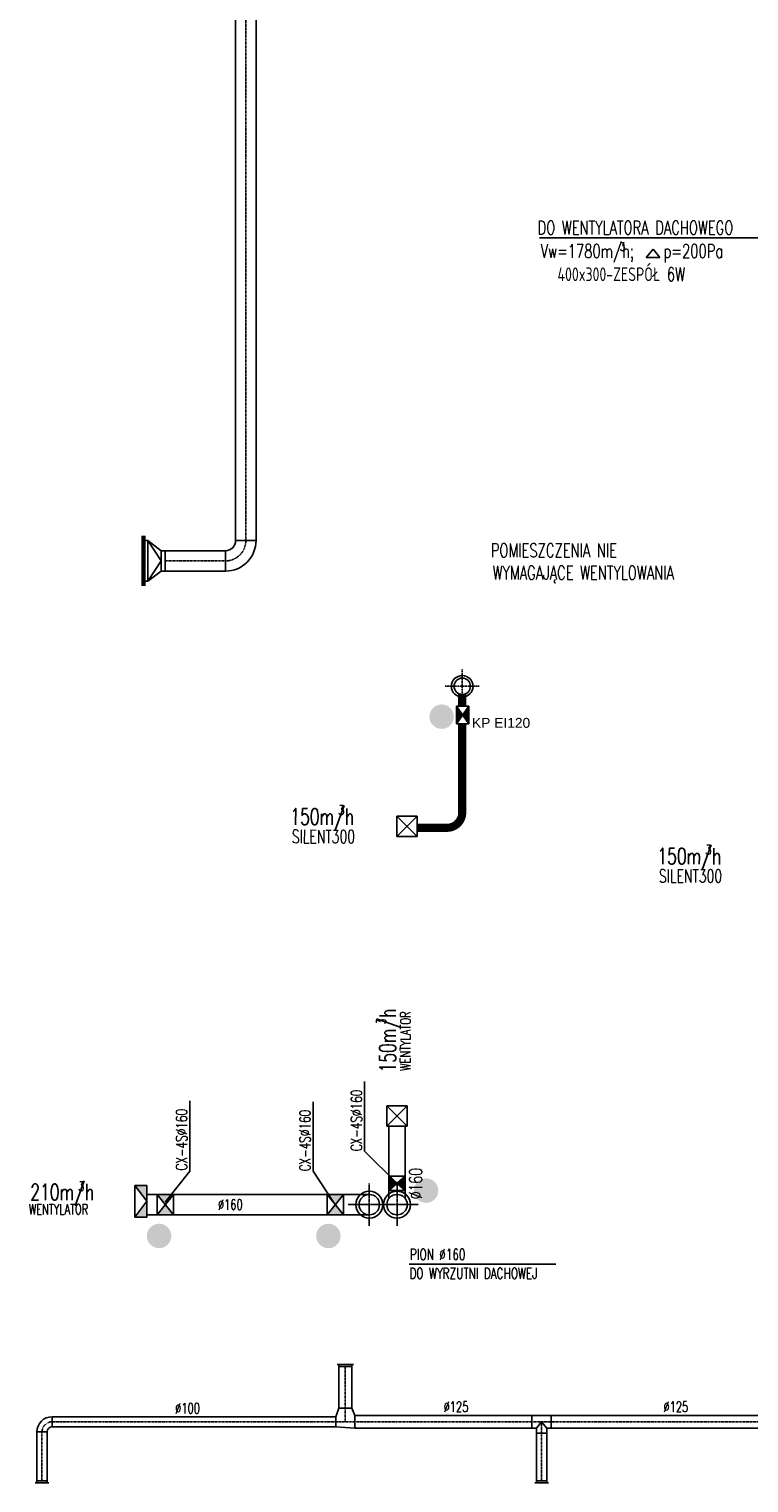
# Model space of a CAD drawing. Extents: x -7228 to 74941, y -112898 to 85621.
# Tile 174 of 256: x 19406 to 20112, y 34816 to 36243. Entities that reach past the tile are written whole.
import ezdxf

# ---------------------------------------------------------------- set-up
doc = ezdxf.new("R2010")
doc.units = 0
for name, pattern in [('DASHDOT', [1, 0.5, -0.25, 0, -0.25]), ('DASHED', [0.75, 0.5, -0.25]), ('DASHED2', [0.375, 0.25, -0.125])]:
    doc.linetypes.add(name, pattern=pattern)
doc.layers.get('0').update_dxf_attribs({"color": 101, "linetype": 'CONTINUOUS'})
for name, color, linetype in [('BB-went-opis', 8, 'CONTINUOUS'), ('E35', 6, 'CONTINUOUS'), ('FLUID-W5B', 7, 'CONTINUOUS'), ('FLUID-W5B-SYM', 7, 'CONTINUOUS'), ('FLUID-W6', 7, 'CONTINUOUS'), ('FLUID-W6-SYM', 7, 'CONTINUOUS'), ('m-went-klapy', 2, 'CONTINUOUS'), ('m-went-odnośniki', 255, 'CONTINUOUS'), ('m-went-opis', 86, 'CONTINUOUS'), ('m-went-ppoż', 232, 'CONTINUOUS'), ('m-went-urządzenia', 51, 'CONTINUOUS'), ('m-went-wywiew', 1, 'CONTINUOUS')]:
    doc.layers.add(name, color=color, linetype=linetype)
doc.styles.add('ARIAL_CE', font='ARIAL.TTF', dxfattribs={"width": 0.8})
doc.styles.add('tab-bud$0$ROMANS', font='romans', dxfattribs={"width": 0.7})

# ---------------------------------------------------------------- blocks, each defined once
blk = doc.blocks.new('*U6893')
at = {"color": 1, "linetype": 'Continuous', "lineweight": -2}
for p, q in [((-1667.5, -62.5), (-1667.5, 62.5)), ((1667.5, 62.5), (1667.5, -62.5))]:
    blk.add_line(p, q, dxfattribs=at)
at = {"color": 0, "linetype": 'ByBlock', "lineweight": -2}
for p, q in [((-1667.5, 62.5), (1667.5, 62.5)), ((-1667.5, -62.5), (1667.5, -62.5))]:
    blk.add_line(p, q, dxfattribs=at)
at = {"layer": 'FLUID-W6-SYM', "color": 2, "linetype": 'DASHDOT'}
blk.add_line((-1667.5, 0), (1667.5, 0), dxfattribs=at)
blk = doc.blocks.new('*U6894')
at = {"color": 1, "linetype": 'Continuous', "lineweight": -2}
for p, q in [((-95, -62.5), (-95, 62.5)), ((-50, 110), (50, 110)), ((95, 62.5), (95, -62.5))]:
    blk.add_line(p, q, dxfattribs=at)
at = {"color": 0, "linetype": 'ByBlock', "lineweight": -2}
for p, q in [((-95, 62.5), (-50, 62.5)), ((-50, 62.5), (-50, 110)), ((50, 62.5), (50, 110)), ((95, 62.5), (50, 62.5)), ((-95, -62.5), (95, -62.5))]:
    blk.add_line(p, q, dxfattribs=at)
at = {"color": 4, "linetype": 'Continuous'}
for p, q in [((0, 0), (-50, 62.5)), ((50, 62.5), (0, 0))]:
    blk.add_line(p, q, dxfattribs=at)
at = {"layer": 'FLUID-W6-SYM', "color": 2, "linetype": 'DASHDOT'}
for p, q in [((-95, 0), (95, 0)), ((0, 0), (0, 110))]:
    blk.add_line(p, q, dxfattribs=at)
blk = doc.blocks.new('*U6895')
at = {"color": 1, "linetype": 'Continuous', "lineweight": -2}
for p, q in [((-868.5, -62.5), (-868.5, 62.5)), ((868.5, 62.5), (868.5, -62.5))]:
    blk.add_line(p, q, dxfattribs=at)
at = {"color": 0, "linetype": 'ByBlock', "lineweight": -2}
for p, q in [((-868.5, 62.5), (868.5, 62.5)), ((-868.5, -62.5), (868.5, -62.5))]:
    blk.add_line(p, q, dxfattribs=at)
at = {"layer": 'FLUID-W6-SYM', "color": 2, "linetype": 'DASHDOT'}
blk.add_line((-868.5, 0), (868.5, 0), dxfattribs=at)
blk = doc.blocks.new('*U6896')
at = {"color": 1, "linetype": 'Continuous', "lineweight": -2}
for p, q in [((-235, -50), (-235, 50)), ((235, 50), (235, -50))]:
    blk.add_line(p, q, dxfattribs=at)
at = {"color": 0, "linetype": 'ByBlock', "lineweight": -2}
for p, q in [((-235, 50), (235, 50)), ((-235, -50), (235, -50))]:
    blk.add_line(p, q, dxfattribs=at)
at = {"layer": 'FLUID-W6-SYM', "color": 2, "linetype": 'DASHDOT'}
blk.add_line((-235, 0), (235, 0), dxfattribs=at)
blk = doc.blocks.new('*U6897')
at = {"color": 0, "linetype": 'ByBlock', "lineweight": -2}
blk.add_line((-67.5, 20), (67.5, 20), dxfattribs=at)
at = {"color": 4, "linetype": 'Continuous'}
for p, q in [((-50, 0), (-50, 20)), ((50, 0), (50, 20))]:
    blk.add_line(p, q, dxfattribs=at)
at = {"color": 1, "linetype": 'Continuous', "lineweight": -2}
blk.add_line((50, 0), (-50, 0), dxfattribs=at)
blk = doc.blocks.new('*U6898')
at = {"color": 0, "linetype": 'ByBlock', "lineweight": -2}
for p, q in [((-93.75, 50), (-62.5, 132.5)), ((93.75, 62.5), (62.5, 132.5)), ((93.75, -62.5), (-93.75, -50))]:
    blk.add_line(p, q, dxfattribs=at)
at = {"color": 1, "linetype": 'Continuous', "lineweight": -2}
for p, q in [((-93.75, -50), (-93.75, 50)), ((-62.5, 132.5), (62.5, 132.5)), ((93.75, 62.5), (93.75, -62.5))]:
    blk.add_line(p, q, dxfattribs=at)
at = {"layer": 'FLUID-W6-SYM', "color": 2, "linetype": 'DASHDOT'}
for p, q in [((-93.75, 0), (93.75, 0)), ((0, 0), (0, 132.5))]:
    blk.add_line(p, q, dxfattribs=at)
blk = doc.blocks.new('*U6899')
at = {"color": 1, "linetype": 'Continuous', "lineweight": -2}
for p, q in [((-1391, -50), (-1391, 50)), ((1391, 50), (1391, -50))]:
    blk.add_line(p, q, dxfattribs=at)
at = {"color": 0, "linetype": 'ByBlock', "lineweight": -2}
for p, q in [((-1391, 50), (1391, 50)), ((-1391, -50), (1391, -50))]:
    blk.add_line(p, q, dxfattribs=at)
at = {"layer": 'FLUID-W6-SYM', "color": 2, "linetype": 'DASHDOT'}
blk.add_line((-1391, 0), (1391, 0), dxfattribs=at)
blk = doc.blocks.new('*U6900')
at = {"color": 1, "linetype": 'Continuous', "lineweight": -2}
for p, q in [((-75, -25), (-75, 75)), ((75, -75), (-25, -75))]:
    blk.add_line(p, q, dxfattribs=at)
at = {"color": 0, "linetype": 'ByBlock', "lineweight": -2}
for radius in [150, 50]:
    blk.add_arc((-75, -75), radius, 0, 90, dxfattribs=at)
at = {"layer": 'FLUID-W6-SYM', "color": 2, "linetype": 'DASHDOT'}
blk.add_arc((-75, -75), 100, 0, 90, dxfattribs=at)
blk = doc.blocks.new('*U6901')
at = {"color": 1, "linetype": 'Continuous', "lineweight": -2}
for p, q in [((-240, -50), (-240, 50)), ((240, 50), (240, -50))]:
    blk.add_line(p, q, dxfattribs=at)
at = {"color": 0, "linetype": 'ByBlock', "lineweight": -2}
for p, q in [((-240, 50), (240, 50)), ((-240, -50), (240, -50))]:
    blk.add_line(p, q, dxfattribs=at)
at = {"layer": 'FLUID-W6-SYM', "color": 2, "linetype": 'DASHDOT'}
blk.add_line((-240, 0), (240, 0), dxfattribs=at)
blk = doc.blocks.new('*U6902')
at = {"color": 0, "linetype": 'ByBlock', "lineweight": -2}
blk.add_line((-67.5, 20), (67.5, 20), dxfattribs=at)
at = {"color": 4, "linetype": 'Continuous'}
for p, q in [((-50, 0), (-50, 20)), ((50, 0), (50, 20))]:
    blk.add_line(p, q, dxfattribs=at)
at = {"color": 1, "linetype": 'Continuous', "lineweight": -2}
blk.add_line((50, 0), (-50, 0), dxfattribs=at)
blk = doc.blocks.new('*U6903')
at = {"color": 1, "linetype": 'Continuous', "lineweight": -2}
for p, q in [((-204.5, -62.5), (-204.5, 62.5)), ((204.5, 62.5), (204.5, -62.5))]:
    blk.add_line(p, q, dxfattribs=at)
at = {"color": 0, "linetype": 'ByBlock', "lineweight": -2}
for p, q in [((-204.5, 62.5), (204.5, 62.5)), ((-204.5, -62.5), (204.5, -62.5))]:
    blk.add_line(p, q, dxfattribs=at)
at = {"layer": 'FLUID-W6-SYM', "color": 2, "linetype": 'DASHDOT'}
blk.add_line((-204.5, 0), (204.5, 0), dxfattribs=at)
blk = doc.blocks.new('*U6904')
at = {"color": 0, "linetype": 'ByBlock', "lineweight": -2}
blk.add_line((-80, 20), (80, 20), dxfattribs=at)
at = {"color": 4, "linetype": 'Continuous'}
for p, q in [((-62.5, 0), (-62.5, 20)), ((62.5, 0), (62.5, 20))]:
    blk.add_line(p, q, dxfattribs=at)
at = {"color": 1, "linetype": 'Continuous', "lineweight": -2}
blk.add_line((62.5, 0), (-62.5, 0), dxfattribs=at)
blk = doc.blocks.new('*U6853')
at = {"color": 1, "linetype": 'Continuous', "lineweight": -2}
for p, q in [((-2560, -100), (-2560, 100)), ((2560, 100), (2560, -100))]:
    blk.add_line(p, q, dxfattribs=at)
at = {"color": 0, "linetype": 'ByBlock', "lineweight": -2}
for p, q in [((-2560, 100), (2560, 100)), ((-2560, -100), (2560, -100))]:
    blk.add_line(p, q, dxfattribs=at)
at = {"layer": 'FLUID-W5B-SYM', "color": 2, "linetype": 'DASHDOT'}
blk.add_line((-2560, 0), (2560, 0), dxfattribs=at)
blk = doc.blocks.new('*U6854')
at = {"color": 1, "linetype": 'Continuous', "lineweight": -2}
for p, q in [((150, 150), (150, -50)), ((50, -150), (-150, -150))]:
    blk.add_line(p, q, dxfattribs=at)
at = {"color": 0, "linetype": 'ByBlock', "lineweight": -2}
for radius in [300, 100]:
    blk.add_arc((150, -150), radius, 90, 180, dxfattribs=at)
at = {"layer": 'FLUID-W5B-SYM', "color": 2, "linetype": 'DASHDOT'}
blk.add_arc((150, -150), 200, 90, 180, dxfattribs=at)
blk = doc.blocks.new('*U6855')
at = {"color": 1, "linetype": 'Continuous', "lineweight": -2}
for p, q in [((-296, -100), (-296, 100)), ((296, 100), (296, -100))]:
    blk.add_line(p, q, dxfattribs=at)
at = {"color": 0, "linetype": 'ByBlock', "lineweight": -2}
for p, q in [((-296, 100), (296, 100)), ((-296, -100), (296, -100))]:
    blk.add_line(p, q, dxfattribs=at)
at = {"layer": 'FLUID-W5B-SYM', "color": 2, "linetype": 'DASHDOT'}
blk.add_line((-296, 0), (296, 0), dxfattribs=at)
blk = doc.blocks.new('*U6863')
at = {"color": 1, "linetype": 'Continuous', "lineweight": -2}
for p, q in [((-100, -245), (-100, 245)), ((100, 100), (100, -100))]:
    blk.add_line(p, q, dxfattribs=at)
at = {"color": 0, "linetype": 'ByBlock', "lineweight": -2}
for p, q in [((-100, 200), (-70, 200)), ((-70, 200), (60, 100)), ((60, 100), (100, 100)), ((-70, -200), (60, -100)), ((60, -100), (100, -100)), ((-100, -200), (-70, -200))]:
    blk.add_line(p, q, dxfattribs=at)
at = {"color": 4, "linetype": 'Continuous'}
for p, q in [((-70, -200), (-70, 200)), ((-70, 200), (60, 0)), ((-70, -200), (60, 0)), ((60, 100), (60, -100))]:
    blk.add_line(p, q, dxfattribs=at)
blk = doc.blocks.new('*U6864')
at = {"color": 4, "linetype": 'Continuous'}
blk.add_line((-245, 25), (245, 25), dxfattribs=at)
at = {"color": 0, "linetype": 'ByBlock', "lineweight": -2}
for p, q in [((-245, 10), (245, 10)), ((-200, 0), (-200, 10)), ((200, 0), (200, 10))]:
    blk.add_line(p, q, dxfattribs=at)
blk = doc.blocks.new('56')
at = {"layer": 'm-went-wywiew', "color": 9, "linetype": 'DASHED2'}
for p, q in [((53204.9, 82746), (53204.9, 82712.7)), ((53188.2, 82729.3), (53221.5, 82729.3))]:
    blk.add_line(p, q, dxfattribs=at)
at = {"layer": 'm-went-wywiew', "color": 9}
blk.add_circle((53204.9, 82729.3), 10.6, dxfattribs=at)
at = {"layer": 'm-went-wywiew'}
blk.add_circle((53204.9, 82729.3), 8, dxfattribs=at)
blk = doc.blocks.new('A$C38133200')
at = {"layer": 'm-went-klapy', "ltscale": 2}
blk.add_hatch(color=256, dxfattribs=at).paths.add_polyline_path([(-12, 0, 1), (12, 0, 1)])
blk = doc.blocks.new('A$C178657CD')
at = {"layer": 'BB-went-opis'}
blk.add_blockref('A$C38133200', (-0.7, 0.3), dxfattribs=at)
blk = doc.blocks.new('A$C57440DA0')
at = {"layer": 'm-went-ppoż'}
h = blk.add_hatch(color=256, dxfattribs=at)
h.paths.add_polyline_path([(1588.7, -4137.5), (1582.7, -4146.2), (1588.7, -4154.9)])
h.paths.add_polyline_path([(1582.7, -4146.2), (1576.7, -4137.5), (1576.7, -4154.9)])
h = blk.add_hatch(color=256, dxfattribs=at)
h.paths.add_polyline_path([(1510.3, -4599), (1510.3, -4608.7), (1515.2, -4608.7), (1518.3, -4606)])
h.paths.add_polyline_path([(1526.3, -4599), (1518.3, -4606), (1521.4, -4608.7), (1526.3, -4608.7)])
h.paths.add_polyline_path([(1526.3, -4608.7), (1521.4, -4608.7), (1526.3, -4613)])
h.paths.add_polyline_path([(1515.2, -4608.7), (1510.3, -4608.7), (1510.3, -4613)])
h = blk.add_hatch(color=256, dxfattribs=at)
h.paths.add_polyline_path([(1299, -4616.8), (1292.7, -4616.8), (1292.7, -4624.5)])
h.paths.add_polyline_path([(1292.7, -4629), (1292.7, -4636.8), (1297, -4636.8), (1299, -4636.8)])
h.paths.add_polyline_path([(1292.7, -4629), (1291, -4626.8), (1284.7, -4634.5), (1284.7, -4636.8), (1292.7, -4636.8)])
h.paths.add_polyline_path([(1292.7, -4616.8), (1284.7, -4616.8), (1284.7, -4619), (1291, -4626.8), (1292.7, -4624.5)])
h.paths.add_polyline_path([(1284.7, -4616.8), (1283, -4616.8), (1284.7, -4619)])
h.paths.add_polyline_path([(1284.7, -4634.5), (1283, -4636.8), (1284.7, -4636.8)])
h = blk.add_hatch(color=256, dxfattribs=at)
h.paths.add_polyline_path([(1465.9, -4616.8), (1459.6, -4616.8), (1459.6, -4624.5)])
h.paths.add_polyline_path([(1459.6, -4629), (1459.6, -4636.8), (1463.9, -4636.8), (1465.9, -4636.8)])
h.paths.add_polyline_path([(1459.6, -4629), (1457.9, -4626.8), (1451.6, -4634.5), (1451.6, -4636.8), (1459.6, -4636.8)])
h.paths.add_polyline_path([(1459.6, -4616.8), (1451.6, -4616.8), (1451.6, -4619), (1457.9, -4626.8), (1459.6, -4624.5)])
h.paths.add_polyline_path([(1451.6, -4616.8), (1449.9, -4616.8), (1451.6, -4619)])
h.paths.add_polyline_path([(1451.6, -4634.5), (1449.9, -4636.8), (1451.6, -4636.8)])
at = {"layer": 'm-went-urządzenia'}
h = blk.add_hatch(color=256, dxfattribs=at)
h.paths.add_polyline_path([(1273, -4608.1), (1261.2, -4608.1), (1273, -4623.6)])
h.paths.add_polyline_path([(1273, -4623.6), (1261.2, -4639.1), (1273, -4639.1)])
at = {"layer": 'm-went-odnośniki'}
for p, q in [((1658, -3678), (1878.2, -3678)), ((1486.4, -4574.3), (1486.4, -4506.1)), ((1314.9, -4594), (1314.9, -4525)), ((1436, -4594), (1436, -4525.8)), ((1486.4, -4574.3), (1518.3, -4606)), ((1291, -4624.4), (1314.9, -4594)), ((1456, -4624.4), (1436, -4594)), ((1530.2, -4685.3), (1674.1, -4685.3))]:
    blk.add_line(p, q, dxfattribs=at)
at = {"layer": 'm-went-opis'}
for p, q in [((1769.6, -3688.9), (1762.9, -3697.3)), ((1769.6, -3688.9), (1776.3, -3697.3)), ((1762.9, -3697.3), (1776.3, -3697.3))]:
    blk.add_line(p, q, dxfattribs=at)
at = {"layer": 'm-went-ppoż', "ltscale": 10}
for p, q in [((1576.7, -4137.5), (1576.7, -4154.9)), ((1576.7, -4137.5), (1588.7, -4137.5)), ((1576.7, -4137.5), (1588.7, -4154.9)), ((1576.7, -4154.9), (1588.7, -4137.5)), ((1588.7, -4154.9), (1588.7, -4137.5)), ((1576.7, -4154.9), (1588.7, -4154.9))]:
    blk.add_line(p, q, dxfattribs=at)
at = {"layer": 'm-went-ppoż'}
for p, q in [((1526.3, -4599), (1510.3, -4599)), ((1510.3, -4599), (1510.3, -4613)), ((1510.3, -4613), (1526.3, -4599)), ((1510.3, -4599), (1526.3, -4613)), ((1526.3, -4613), (1526.3, -4599)), ((1283, -4616.8), (1283, -4636.8)), ((1299, -4616.8), (1283, -4616.8)), ((1283, -4616.8), (1299, -4636.8)), ((1283, -4636.8), (1299, -4616.8)), ((1299, -4636.8), (1299, -4616.8)), ((1449.9, -4616.8), (1449.9, -4636.8)), ((1465.9, -4616.8), (1449.9, -4616.8)), ((1449.9, -4616.8), (1465.9, -4636.8)), ((1449.9, -4636.8), (1465.9, -4616.8)), ((1465.9, -4636.8), (1465.9, -4616.8)), ((1510.3, -4613), (1526.3, -4613)), ((1283, -4636.8), (1297, -4636.8)), ((1297, -4636.8), (1299, -4636.8)), ((1449.9, -4636.8), (1463.9, -4636.8)), ((1463.9, -4636.8), (1465.9, -4636.8))]:
    blk.add_line(p, q, dxfattribs=at)
at = {"layer": 'm-went-urządzenia'}
for p, q in [((1518.1, -4245.5), (1518.1, -4265.5)), ((1538.1, -4245.5), (1518.1, -4245.5)), ((1518.1, -4245.5), (1538.1, -4265.5)), ((1518.1, -4265.5), (1538.1, -4245.5)), ((1538.1, -4265.5), (1538.1, -4245.5)), ((1518.1, -4265.5), (1538.1, -4265.5)), ((1508.3, -4529.9), (1508.3, -4549.9)), ((1528.3, -4529.9), (1508.3, -4529.9)), ((1508.3, -4529.9), (1528.3, -4549.9)), ((1508.3, -4549.9), (1528.3, -4529.9)), ((1528.3, -4549.9), (1528.3, -4529.9)), ((1508.3, -4549.9), (1528.3, -4549.9)), ((1261.2, -4608.1), (1273, -4623.6)), ((1273, -4623.6), (1261.2, -4639.1))]:
    blk.add_line(p, q, dxfattribs=at)
blk.add_lwpolyline([(1261.2, -4608.1), (1273, -4608.1), (1273, -4639.1), (1261.2, -4639.1)], close=True, dxfattribs=at)
at = {"layer": 'm-went-wywiew'}
for p, q in [((1510.3, -4599), (1510.3, -4549.9)), ((1510.3, -4550), (1526.3, -4550)), ((1526.3, -4599), (1526.3, -4549.9)), ((1510.3, -4620.8), (1510.3, -4599)), ((1526.3, -4620.8), (1526.3, -4599)), ((1491.1, -4616.8), (1273, -4616.8)), ((1491.1, -4636.8), (1273, -4636.8))]:
    blk.add_line(p, q, dxfattribs=at)
at = {"layer": 'm-went-wywiew', "linetype": 'DASHED', "const_width": 8}
blk.add_lwpolyline([(1582.3, -4126.1), (1582.3, -4137.3)], dxfattribs=at)
blk.add_lwpolyline([(1582.3, -4154.7), (1582.3, -4242, -0.414214), (1567.3, -4257), (1538.1, -4257)], format="xyb", dxfattribs=at)
for p in [(1562.8, -4148.2, -3630), (1547.5, -4613.4, -3630), (1285.6, -4657.9, -3630), (1451.7, -4657.9, -3630)]:
    blk.add_blockref('A$C178657CD', p)
at = {"layer": 'FLUID-W5B', "color": 1, "linetype": 'Continuous', "yscale": 0.1, "zscale": 0.1}
for name, p, xscale, rotation in [('*U6853', (1370, -3719), 0.1, 269.9999999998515), ('*U6864', (1270.8, -3995), 0.1, 89.99999999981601), ('*U6863', (1280.8, -3995), 0.1000000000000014, 359.9999999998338), ('*U6854', (1365, -3990), 0.1, 179.9999999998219), ('*U6855', (1320.4, -3995), 0.1, 179.9999999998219)]:
    blk.add_blockref(name, p, dxfattribs=dict(at, xscale=xscale, rotation=rotation))
at = {"layer": 'FLUID-W6', "color": 1, "linetype": 'Continuous', "yscale": 0.1}
for name, p, xscale, zscale, rotation in [('*U6904', (1467.6, -4785.8), 0.1, 0.1, 359.99999999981), ('*U6903', (1467.6, -4806.3), 0.1, 0.1, 89.99999999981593), ('*U6900', (1172.5, -4842.5), 0.1, 0.1, 89.99999999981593), ('*U6899', (1319.1, -4840), 0.1, 0.1, 179.9999999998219), ('*U6898', (1467.6, -4840), 0.1, 0.1, 359.9999999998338), ('*U6895', (1563.8, -4840), 0.1, 0.1, 179.9999999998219), ('*U6894', (1660.2, -4840, 3630), 0.1000000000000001, 0.09999999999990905, 179.9999999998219), ('*U6893', (1836.4, -4840), 0.1, 0.1, 179.9999999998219), ('*U6901', (1170, -4874), 0.1, 0.1, 269.9999999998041), ('*U6896', (1660.2, -4874.5), 0.1, 0.1, 269.9999999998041), ('*U6902', (1170, -4898), 0.1, 0.1, 179.9999999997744), ('*U6897', (1660.2, -4898), 0.1, 0.1, 179.9999999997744)]:
    blk.add_blockref(name, p, dxfattribs=dict(at, xscale=xscale, zscale=zscale, rotation=rotation))
at = {"layer": 'm-went-wywiew'}
blk.add_blockref('56', (-51622.6, -86847.4), dxfattribs=at)
at = {"layer": 'm-went-wywiew', "xscale": 1.25, "yscale": 1.25, "zscale": 1.25}
for p in [(-65015, -108038.5), (-64987.8, -108038.5)]:
    blk.add_blockref('56', p, dxfattribs=at)
at = {"layer": 'm-went-opis', "style": 'tab-bud$0$ROMANS', "width": 0.7}
for s, height, rotation, p in [('DO WENTYLATORA DACHOWEGO', 13.446, 0, (1656.2, -3674.7)), ('Vw=1780m/h;   p=200Pa', 13.446, 0, (1659.2, -3697.6)), ('3', 8.07, 0, (1737.1, -3690.6)), ('400x300-ZESPÓŁ 6W', 13.446, 0, (1675.8, -3720.4)), ('POMIESZCZENIA NIE ', 13.446, 0, (1610.3, -3991.5)), ('WYMAGAJĄCE WENTYLOWANIA', 13.446, 0, (1612, -4013.4)), ('150m/h', 15.97, 359.9414, (1413.6, -4254)), ('3', 9.58, 359.9414, (1460.8, -4244.5)), ('SILENT300', 12.78, 359.9414, (1415.1, -4271.9, 0)), ('150m/h', 15.97, 359.9414, (1773.7, -4292.8)), ('3', 9.58, 359.9414, (1820.9, -4283.3)), ('SILENT300', 12.78, 359.9414, (1775.2, -4310.7, 0)), ('WENTYLATOR', 10.06, 89.9414, (1531.6, -4495.4)), ('3', 9.58, 89.9414, (1507.6, -4450)), ('150m/h', 15.97, 89.9414, (1517.1, -4497.2)), ('CX-4S%%c160', 10.757, 90, (1483.9, -4574.4)), ('CX-4S%%c160', 10.757, 90, (1312.3, -4593.3)), ('CX-4S%%c160', 10.757, 90, (1433.4, -4594.1)), ('%%c160', 12.78, 89.9414, (1543, -4621.6, 0)), ('210m/h', 15.97, 359.9414, (1158.5, -4622.5)), ('3', 9.58, 359.9414, (1205.6, -4613.6)), ('WENTYLATOR', 10.06, 359.9414, (1157.1, -4636.4)), ('PION %%c160 ', 10.757, 0, (1531, -4681.1)), ('DO WYRZUTNI DACHOWEJ', 10.757, 0, (1530.5, -4699.7)), ('%%c100', 10.11, 360, (1300.7, -4831.8)), ('%%c125', 10.11, 360, (1564, -4830.3)), ('%%c125', 10.11, 360, (1779.7, -4830.3))]:
    blk.add_text(s, height=height, rotation=rotation, dxfattribs=at).set_placement(p)
blk.add_text('%%c160', height=10.11, dxfattribs=at).set_placement((1342.6, -4631.9))
at = {"layer": 'm-went-ppoż', "style": 'ARIAL_CE'}
blk.add_text('KP EI120', height=9.67, rotation=0, dxfattribs=at).set_placement((1591.9, -4158.8, 23.6))

msp = doc.modelspace()

# ---------------------------------------------------------------- block references
at = {"layer": 'E35'}
msp.add_blockref('A$C57440DA0', (18248.5, 39716.472), dxfattribs=at)

doc.saveas('drawing.dxf')
